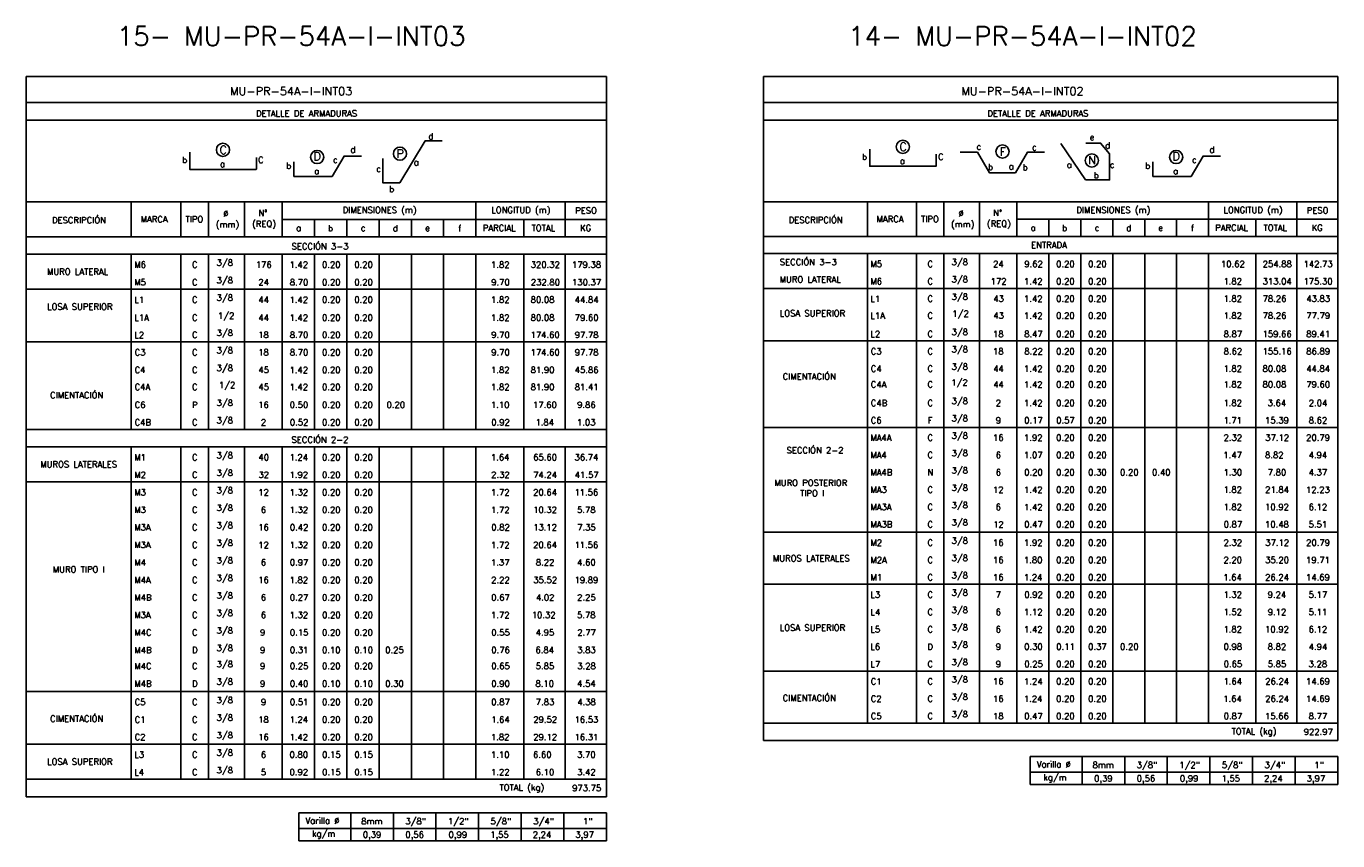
# Model space of a CAD drawing. Header units: metres. Extents: x -344 to 326, y 129 to 266.
# Tile 7 of 16: x -174 to -117, y 151 to 186. Entities that reach past the tile are written whole.
import ezdxf
from ezdxf.enums import TextEntityAlignment as Align

# ---------------------------------------------------------------- set-up
doc = ezdxf.new("R2010")
doc.units = ezdxf.units.M
for name, color, linetype in [('XREF-SE-CUADROS DE DESPIECE - HUAURA_PQT4$0$21', 3, 'Continuous'), ('XREF-SE-CUADROS DE DESPIECE - HUAURA_PQT4$0$21C', 3, 'Continuous'), ('XREF-SE-CUADROS DE DESPIECE - HUAURA_PQT4$0$23', 2, 'Continuous'), ('XREF-SE-CUADROS DE DESPIECE - HUAURA_PQT4$0$S-ANNO-TEXT', 7, 'Continuous'), ('XREF-SE-CUADROS DE DESPIECE - HUAURA_PQT4$0$S-LNWK-0006', 1, 'Continuous')]:
    doc.layers.add(name, color=color, linetype=linetype)
doc.styles.add('XREF-SE-CUADROS DE DESPIECE - HUAURA_PQT4$0$ROMANS-SP', font='romans.shx', dxfattribs={"width": 0.7})
doc.styles.add('XREF-SE-CUADROS DE DESPIECE - HUAURA_PQT4$0$TEGEPSA 100', font='romans.shx')

# ---------------------------------------------------------------- blocks, each defined once
blk = doc.blocks.new('XREF-SE-CUADROS DE DESPIECE - HUAURA_PQT4')
at = {"color": 3}
for p, q in [((-86.158, 72.91), (-86.158, 71.379)), ((-83.992, 72.91), (-83.992, 71.379)), ((-82.78, 72.91), (-82.78, 71.379)), ((-81.21, 72.91), (-81.21, 71.379)), ((-79.56, 72.91), (-79.56, 71.379)), ((-71.093, 72.91), (-71.093, 71.379)), ((-67.198, 72.91), (-67.198, 71.379)), ((-53.983, 72.91), (-53.983, 71.394)), ((-51.839, 72.91), (-51.839, 71.394)), ((-50.639, 72.91), (-50.639, 71.394)), ((-49.085, 72.91), (-49.085, 71.394)), ((-47.452, 72.91), (-47.452, 71.394)), ((-39.071, 72.91), (-39.071, 71.394)), ((-35.216, 72.91), (-35.216, 71.394)), ((-79.56, 72.14), (-65.389, 72.14)), ((-78.149, 72.14), (-78.149, 71.379)), ((-76.738, 72.14), (-76.738, 71.379)), ((-75.327, 72.14), (-75.327, 71.379)), ((-73.915, 72.14), (-73.915, 71.379)), ((-72.504, 72.14), (-72.504, 71.379)), ((-69.006, 72.14), (-69.006, 71.379)), ((-47.452, 72.148), (-33.426, 72.148)), ((-46.055, 72.148), (-46.055, 71.394)), ((-44.658, 72.148), (-44.658, 71.394)), ((-43.262, 72.148), (-43.262, 71.394)), ((-41.865, 72.148), (-41.865, 71.394)), ((-40.468, 72.148), (-40.468, 71.394)), ((-37.006, 72.148), (-37.006, 71.394)), ((-90.749, 71.379), (-65.389, 71.379)), ((-58.527, 71.394), (-33.426, 71.394)), ((-90.749, 70.617), (-65.389, 70.617)), ((-86.158, 70.617), (-86.158, 62.958)), ((-83.992, 70.617), (-83.992, 62.958)), ((-82.78, 70.617), (-82.78, 62.958)), ((-81.21, 70.617), (-81.21, 62.958)), ((-79.56, 70.617), (-79.56, 62.958)), ((-78.149, 70.617), (-78.149, 62.958)), ((-76.738, 70.617), (-76.738, 62.958)), ((-75.327, 70.617), (-75.327, 62.958)), ((-73.915, 70.617), (-73.915, 62.958)), ((-72.504, 70.617), (-72.504, 62.958)), ((-71.093, 70.617), (-71.093, 62.958)), ((-69.006, 70.617), (-69.006, 66.017)), ((-67.198, 70.617), (-67.198, 62.958)), ((-58.527, 70.64), (-33.426, 70.64)), ((-53.983, 70.64), (-53.983, 50.116)), ((-51.839, 70.64), (-51.839, 50.116)), ((-50.639, 70.64), (-50.639, 50.116)), ((-49.085, 70.64), (-49.085, 50.116)), ((-47.452, 70.64), (-47.452, 50.116)), ((-46.055, 70.64), (-46.055, 50.116)), ((-44.658, 70.64), (-44.658, 50.116)), ((-43.262, 70.64), (-43.262, 50.116)), ((-41.865, 70.64), (-41.865, 50.116)), ((-40.468, 70.64), (-40.468, 50.116)), ((-39.071, 70.64), (-39.071, 50.116)), ((-37.006, 70.64), (-37.006, 50.116)), ((-35.216, 70.64), (-35.216, 50.116)), ((-90.749, 69.084), (-65.389, 69.084)), ((-58.527, 69.123), (-33.426, 69.123)), ((-90.749, 66.783), (-65.389, 66.783)), ((-58.527, 66.823), (-33.426, 66.823)), ((-69.006, 66.017), (-69.006, 62.958)), ((-90.749, 62.958), (-65.389, 62.958)), ((-58.527, 63.047), (-33.426, 63.047)), ((-90.749, 62.196), (-65.389, 62.196)), ((-86.158, 62.196), (-86.158, 47.663)), ((-83.992, 62.196), (-83.992, 47.663)), ((-82.78, 62.196), (-82.78, 47.663)), ((-81.21, 62.196), (-81.21, 47.663)), ((-79.56, 62.196), (-79.56, 47.663)), ((-78.149, 62.196), (-78.149, 47.663)), ((-76.738, 62.196), (-76.738, 47.663)), ((-75.327, 62.196), (-75.327, 47.663)), ((-73.915, 62.196), (-73.915, 47.663)), ((-72.504, 62.196), (-72.504, 47.663)), ((-71.093, 62.196), (-71.093, 47.663)), ((-69.006, 62.196), (-69.006, 47.663)), ((-67.198, 62.196), (-67.198, 47.663)), ((-90.749, 60.664), (-65.389, 60.664)), ((-58.527, 58.458), (-33.426, 58.458)), ((-58.527, 56.183), (-33.426, 56.183)), ((-58.527, 52.391), (-33.426, 52.391)), ((-90.749, 51.494), (-86.158, 51.494)), ((-86.158, 51.494), (-65.389, 51.494)), ((-58.527, 50.116), (-33.426, 50.116)), ((-90.749, 49.196), (-65.389, 49.196)), ((-90.749, 47.663), (-65.389, 47.663))]:
    blk.add_line(p, q, dxfattribs=at)
at = {"layer": 'XREF-SE-CUADROS DE DESPIECE - HUAURA_PQT4$0$21'}
for p, q in [((-44.602, 48.66), (-44.602, 47.432)), ((-42.739, 48.66), (-42.739, 47.432)), ((-40.876, 48.66), (-40.876, 47.432)), ((-39.014, 48.66), (-39.014, 47.432)), ((-37.151, 48.66), (-37.151, 47.432)), ((-35.288, 48.66), (-35.288, 47.432)), ((-46.867, 47.972), (-33.426, 47.972)), ((-76.565, 46.199), (-76.565, 44.971)), ((-74.703, 46.199), (-74.703, 44.971)), ((-72.84, 46.199), (-72.84, 44.971)), ((-70.977, 46.199), (-70.977, 44.971)), ((-69.115, 46.199), (-69.115, 44.971)), ((-67.252, 46.199), (-67.252, 44.971)), ((-78.83, 45.511), (-65.389, 45.511))]:
    blk.add_line(p, q, dxfattribs=at)
at = {"layer": 'XREF-SE-CUADROS DE DESPIECE - HUAURA_PQT4$0$21C'}
for centre in [(-82.149, 75.177), (-78.035, 74.865), (-74.413, 75.012), (-52.432, 75.313), (-48.08, 75.103), (-40.491, 74.865), (-44.172, 74.716)]:
    blk.add_circle(centre, 0.288, dxfattribs=at)
at = {"layer": 'XREF-SE-CUADROS DE DESPIECE - HUAURA_PQT4$0$23'}
for p, q in [((-90.749, 78.38), (-90.749, 46.889)), ((-65.389, 78.38), (-65.389, 46.889)), ((-58.527, 78.38), (-58.527, 49.35)), ((-33.426, 78.38), (-33.426, 49.35)), ((-90.749, 72.91), (-65.389, 72.91)), ((-58.527, 72.91), (-33.426, 72.91)), ((-58.527, 49.35), (-33.426, 49.35)), ((-46.867, 48.66), (-46.867, 47.432)), ((-46.867, 48.66), (-33.426, 48.66)), ((-46.867, 48.66), (-46.867, 47.432)), ((-33.426, 48.66), (-33.426, 47.432)), ((-46.867, 47.432), (-33.426, 47.432)), ((-90.749, 46.889), (-65.389, 46.889)), ((-78.83, 46.199), (-78.83, 44.971)), ((-78.83, 46.199), (-65.389, 46.199)), ((-78.83, 46.199), (-78.83, 44.971)), ((-65.389, 46.199), (-65.389, 44.971)), ((-78.83, 44.971), (-65.389, 44.971))]:
    blk.add_line(p, q, dxfattribs=at)
for points in [[(-65.389, 78.38), (-90.749, 78.38)], [(-33.426, 78.38), (-58.527, 78.38)], [(-65.389, 77.244), (-90.749, 77.244)], [(-33.426, 77.244), (-58.527, 77.244)], [(-65.389, 76.474), (-90.749, 76.474)], [(-33.426, 76.474), (-58.527, 76.474)]]:
    blk.add_lwpolyline(points, dxfattribs=at)
at = {"layer": 'XREF-SE-CUADROS DE DESPIECE - HUAURA_PQT4$0$S-LNWK-0006', "flags": 128}
for points in [[(-72.564, 75.568), (-73.317, 75.568), (-74.422, 73.731), (-75.159, 73.731), (-75.159, 74.798)], [(-76.1, 74.908), (-76.853, 74.908), (-77.377, 74.013), (-79.046, 74.013)], [(-79.046, 74.013), (-79.046, 74.661)], [(-49.929, 75.074), (-49.176, 75.074), (-48.652, 74.179), (-48.083, 74.179), (-48.083, 74.179)], [(-46.238, 75.074), (-46.991, 75.074), (-47.515, 74.179), (-48.083, 74.179), (-48.083, 74.179)], [(-38.556, 74.908), (-39.31, 74.908), (-39.833, 74.013), (-41.503, 74.013)], [(-41.503, 74.013), (-41.503, 74.661)]]:
    blk.add_lwpolyline(points, dxfattribs=at)
at = {"layer": 'XREF-SE-CUADROS DE DESPIECE - HUAURA_PQT4$0$S-LNWK-0006'}
for points in [[(-50.974, 74.985), (-50.974, 74.475, -0.414214), (-50.987, 74.461), (-53.883, 74.461), (-53.883, 75.212)], [(-80.691, 74.848), (-80.691, 74.338, -0.414214), (-80.704, 74.325), (-83.6, 74.325), (-83.6, 75.076)]]:
    blk.add_lwpolyline(points, format="xyb", dxfattribs=at)
blk.add_lwpolyline([(-45.523, 75.455), (-44.444, 73.861), (-43.4, 73.861), (-43.4, 74.999), (-43.791, 75.478), (-44.442, 75.478)], dxfattribs=at)
at = {"style": 'XREF-SE-CUADROS DE DESPIECE - HUAURA_PQT4$0$TEGEPSA 100'}
for s, p in [('DESCRIPCIÓN', (-89.623, 71.971)), ('MARCA', (-85.746, 72.01)), ('TIPO', (-83.785, 72.01)), ('Ø', (-82.136, 72.259)), ('N°', (-80.601, 72.282)), ('DIMENSIONES (m)', (-76.916, 72.413)), ('LONGITUD (m)', (-70.422, 72.413)), ('PESO', (-66.753, 72.391)), ('DESCRIPCIÓN', (-57.425, 71.978)), ('MARCA', (-53.582, 72.018)), ('TIPO', (-51.638, 72.018)), ('Ø', (-50.003, 72.267)), ('N°', (-48.485, 72.29)), ('DIMENSIONES (m)', (-44.851, 72.417)), ('LONGITUD (m)', (-38.421, 72.417)), ('PESO', (-34.781, 72.395)), ('(mm)', (-82.463, 71.785)), ('(REQ)', (-80.876, 71.808)), ('a', (-78.95, 71.626)), ('b', (-77.561, 71.617)), ('c', (-76.125, 71.626)), ('d', (-74.727, 71.617)), ('e', (-73.315, 71.626)), ('f', (-71.87, 71.615)), ('PARCIAL', (-70.794, 71.625)), ('TOTAL', (-68.662, 71.625)), ('KG', (-66.541, 71.625)), ('(mm)', (-50.33, 71.792)), ('(REQ)', (-48.76, 71.815)), ('a', (-46.849, 71.638)), ('b', (-45.475, 71.628)), ('c', (-44.052, 71.638)), ('d', (-42.669, 71.629)), ('e', (-41.272, 71.638)), ('f', (-39.841, 71.626)), ('PARCIAL', (-38.783, 71.637)), ('TOTAL', (-36.671, 71.637)), ('KG', (-34.568, 71.637)), ('ENTRADA', (-46.828, 70.883)), ('MURO LATERAL', (-89.84, 69.716)), ('M6', (-86.025, 70.023)), ('C', (-83.504, 70.023)), (' 3/8', (-82.613, 70.11)), ('176', (-80.714, 70.021)), ('1.42', (-79.238, 70.021)), ('0.20', (-77.82, 70.023)), ('0.20', (-76.409, 70.023)), ('1.82', (-70.433, 70.023)), ('320.32', (-68.699, 70.023)), ('179.38', (-66.897, 70.023)), ('SECCIÓN 3-3', (-57.811, 70.136)), ('M5', (-53.852, 70.053)), ('C', (-51.357, 70.052)), (' 3/8', (-50.49, 70.137)), ('24', (-48.49, 70.05)), ('9.62', (-47.127, 70.053)), ('0.20', (-45.734, 70.053)), ('0.20', (-44.337, 70.053)), ('10.62', (-38.53, 70.053)), ('254.88', (-36.707, 70.053)), ('142.73', (-34.919, 70.053)), ('M5', (-86.025, 69.257)), ('C', (-83.504, 69.257)), (' 3/8', (-82.613, 69.344)), ('24', (-80.603, 69.257)), ('8.70', (-79.23, 69.257)), ('0.20', (-77.82, 69.257)), ('0.20', (-76.409, 69.257)), ('9.70', (-70.425, 69.257)), ('232.80', (-68.694, 69.257)), ('130.37', (-66.893, 69.257)), ('MURO LATERAL', (-57.819, 69.378)), ('M6', (-53.852, 69.295)), ('C', (-51.357, 69.294)), (' 3/8', (-50.49, 69.379)), ('172', (-48.598, 69.292)), ('1.42', (-47.137, 69.293)), ('0.20', (-45.734, 69.295)), ('0.20', (-44.337, 69.295)), ('1.82', (-38.422, 69.295)), ('313.04', (-36.708, 69.295)), ('175.30', (-34.924, 69.295)), (' 3/8', (-82.613, 68.578)), ('L1', (-53.852, 68.532)), ('C', (-51.357, 68.536)), (' 3/8', (-50.49, 68.621)), ('43', (-48.484, 68.536)), ('1.42', (-47.137, 68.534)), ('0.20', (-45.734, 68.536)), ('0.20', (-44.337, 68.536)), ('1.82', (-38.422, 68.536)), ('78.26', (-36.71, 68.536)), ('43.83', (-34.802, 68.536)), ('LOSA SUPERIOR', (-89.836, 68.184)), ('L1', (-86.025, 68.487)), ('C', (-83.504, 68.491)), ('44', (-80.6, 68.491)), ('1.42', (-79.238, 68.489)), ('0.20', (-77.82, 68.491)), ('0.20', (-76.409, 68.491)), ('1.82', (-70.433, 68.491)), ('80.08', (-68.701, 68.491)), ('44.84', (-66.774, 68.491)), ('L1A', (-86.025, 67.704)), ('C', (-83.504, 67.708)), ('1/2', (-82.37, 67.795)), ('44', (-80.6, 67.708)), ('1.42', (-79.238, 67.706)), ('0.20', (-77.82, 67.708)), ('0.20', (-76.409, 67.708)), ('1.82', (-70.433, 67.708)), ('80.08', (-68.701, 67.708)), ('79.60', (-66.774, 67.708)), ('LOSA SUPERIOR', (-57.815, 67.9)), ('L1A', (-53.852, 67.796)), ('C', (-51.357, 67.799)), ('1/2', (-50.269, 67.884)), ('43', (-48.484, 67.799)), ('1.42', (-47.137, 67.797)), ('0.20', (-45.734, 67.799)), ('0.20', (-44.337, 67.799)), ('1.82', (-38.422, 67.799)), ('78.26', (-36.71, 67.799)), ('77.79', (-34.802, 67.799)), ('L2', (-86.025, 66.952)), ('C', (-83.504, 66.955)), (' 3/8', (-82.613, 67.043)), ('18', (-80.61, 66.956)), ('8.70', (-79.23, 66.956)), ('0.20', (-77.82, 66.956)), ('0.20', (-76.409, 66.956)), ('9.70', (-70.425, 66.956)), ('174.60', (-68.704, 66.956)), ('97.78', (-66.776, 66.956)), ('L2', (-53.852, 66.99)), ('C', (-51.357, 66.994)), (' 3/8', (-50.49, 67.079)), ('18', (-48.493, 66.994)), ('8.47', (-47.129, 66.994)), ('0.20', (-45.734, 66.994)), ('0.20', (-44.337, 66.994)), ('8.87', (-38.414, 66.994)), ('159.66', (-36.713, 66.994)), ('89.41', (-34.803, 66.994)), (' 3/8', (-82.613, 66.276)), ('C3', (-53.836, 66.236)), ('C', (-51.357, 66.235)), (' 3/8', (-50.49, 66.32)), ('18', (-48.493, 66.236)), ('8.22', (-47.127, 66.236)), ('0.20', (-45.734, 66.236)), ('0.20', (-44.337, 66.236)), ('8.62', (-38.412, 66.236)), ('155.16', (-36.713, 66.236)), ('86.89', (-34.803, 66.236)), ('C3', (-86.01, 66.19)), ('C', (-83.504, 66.189)), ('18', (-80.61, 66.19)), ('8.70', (-79.23, 66.19)), ('0.20', (-77.82, 66.19)), ('0.20', (-76.409, 66.19)), ('9.70', (-70.425, 66.19)), ('174.60', (-68.704, 66.19)), ('97.78', (-66.776, 66.19)), ('C4', (-86.01, 65.423)), ('C', (-83.504, 65.423)), (' 3/8', (-82.613, 65.51)), ('45', (-80.6, 65.424)), ('1.42', (-79.238, 65.422)), ('0.20', (-77.82, 65.424)), ('0.20', (-76.409, 65.424)), ('1.82', (-70.433, 65.424)), ('81.90', (-68.701, 65.424)), ('45.86', (-66.774, 65.424)), ('CIMENTACIÓN', (-57.687, 65.133)), ('C4', (-53.836, 65.477)), ('C', (-51.357, 65.477)), (' 3/8', (-50.49, 65.562)), ('44', (-48.484, 65.478)), ('1.42', (-47.137, 65.475)), ('0.20', (-45.734, 65.478)), ('0.20', (-44.337, 65.478)), ('1.82', (-38.422, 65.478)), ('80.08', (-36.713, 65.478)), ('44.84', (-34.803, 65.478)), ('C4A', (-86.01, 64.679)), ('C', (-83.504, 64.679)), ('1/2', (-82.327, 64.766)), ('45', (-80.6, 64.679)), ('1.42', (-79.238, 64.677)), ('0.20', (-77.82, 64.679)), ('0.20', (-76.409, 64.679)), ('1.82', (-70.433, 64.679)), ('81.90', (-68.701, 64.679)), ('81.41', (-66.774, 64.679)), ('C4A', (-53.836, 64.787)), ('C', (-51.357, 64.787)), ('1/2', (-50.314, 64.872)), ('44', (-48.484, 64.788)), ('1.42', (-47.137, 64.786)), ('0.20', (-45.734, 64.788)), ('0.20', (-44.337, 64.788)), ('1.82', (-38.422, 64.788)), ('80.08', (-36.713, 64.788)), ('79.60', (-34.803, 64.788)), ('CIMENTACIÓN', (-89.707, 64.317)), (' 3/8', (-82.613, 63.984)), ('C4B', (-53.836, 63.976)), ('C', (-51.357, 63.976)), (' 3/8', (-50.49, 64.061)), ('2', (-48.375, 63.974)), ('1.42', (-47.137, 63.975)), ('0.20', (-45.734, 63.977)), ('0.20', (-44.337, 63.977)), ('1.82', (-38.422, 63.977)), ('3.64', (-36.49, 63.977)), ('2.04', (-34.694, 63.977)), ('C6', (-86.01, 63.897)), ('P', (-83.504, 63.894)), ('16', (-80.61, 63.897)), ('0.50', (-79.232, 63.897)), ('0.20', (-77.82, 63.897)), ('0.20', (-76.409, 63.897)), ('0.20', (-74.998, 63.897)), ('1.10', (-70.437, 63.897)), ('17.60', (-68.598, 63.897)), ('9.86', (-66.671, 63.897)), ('C4B', (-86.01, 63.13)), ('C', (-83.504, 63.13)), (' 3/8', (-82.613, 63.217)), ('2', (-80.493, 63.127)), ('0.52', (-79.227, 63.131)), ('0.20', (-77.82, 63.131)), ('0.20', (-76.409, 63.131)), ('0.92', (-70.422, 63.131)), ('1.84', (-68.491, 63.131)), ('1.03', (-66.676, 63.131)), ('C6', (-53.836, 63.218)), ('F', (-51.345, 63.216)), (' 3/8', (-50.49, 63.303)), ('9', (-48.374, 63.218)), ('0.17', (-47.128, 63.218)), ('0.57', (-45.731, 63.218)), ('0.20', (-44.337, 63.218)), ('1.71', (-38.422, 63.216)), ('15.39', (-36.603, 63.218)), ('8.62', (-34.695, 63.218)), ('MA4A', (-53.852, 62.457)), ('C', (-51.357, 62.459)), (' 3/8', (-50.49, 62.544)), ('16', (-48.494, 62.46)), ('1.92', (-47.137, 62.46)), ('0.20', (-45.734, 62.46)), ('0.20', (-44.337, 62.46)), ('2.32', (-38.416, 62.46)), ('37.12', (-36.595, 62.46)), ('20.79', (-34.807, 62.46)), (' 3/8', (-82.613, 61.689)), ('SECCIÓN 2-2', (-57.517, 61.911)), ('MA4', (-53.852, 61.699)), ('C', (-51.357, 61.701)), (' 3/8', (-50.49, 61.786)), ('6', (-48.376, 61.702)), ('1.07', (-47.139, 61.702)), ('0.20', (-45.734, 61.702)), ('0.20', (-44.337, 61.702)), ('1.47', (-38.424, 61.7)), ('8.82', (-36.605, 61.702)), ('4.94', (-34.698, 61.702)), ('MUROS LATERALES', (-90.134, 61.295)), ('M1', (-86.025, 61.6)), ('C', (-83.504, 61.602)), ('40', (-80.598, 61.603)), ('1.24', (-79.243, 61.601)), ('0.20', (-77.82, 61.603)), ('0.20', (-76.409, 61.603)), ('1.64', (-70.439, 61.603)), ('65.60', (-68.591, 61.603)), ('36.74', (-66.783, 61.603)), ('M2', (-86.025, 60.834)), ('C', (-83.504, 60.836)), (' 3/8', (-82.613, 60.923)), ('32', (-80.599, 60.837)), ('1.92', (-79.238, 60.837)), ('0.20', (-77.82, 60.837)), ('0.20', (-76.409, 60.837)), ('2.32', (-70.427, 60.837)), ('74.24', (-68.591, 60.835)), ('41.57', (-66.773, 60.837)), ('MA4B', (-53.852, 60.941)), ('N', (-51.357, 60.943)), (' 3/8', (-50.49, 61.028)), ('6', (-48.376, 60.943)), ('0.20', (-47.128, 60.943)), ('0.20', (-45.734, 60.943)), ('0.30', (-44.335, 60.943)), ('0.20', (-42.94, 60.943)), ('0.40', (-41.544, 60.943)), ('1.30', (-38.417, 60.943)), ('7.80', (-36.487, 60.943)), ('4.37', (-34.7, 60.943)), ('M3', (-86.025, 60.07)), ('C', (-83.504, 60.07)), (' 3/8', (-82.613, 60.157)), ('12', (-80.607, 60.067)), ('1.32', (-79.238, 60.07)), ('0.20', (-77.82, 60.07)), ('0.20', (-76.409, 60.07)), ('1.72', (-70.433, 60.068)), ('20.64', (-68.593, 60.07)), ('11.56', (-66.788, 60.07)), ('MURO POSTERIOR', (-58.046, 60.485)), ('TIPO I', (-56.926, 60.032)), ('MA3', (-53.852, 60.185)), ('C', (-51.357, 60.184)), (' 3/8', (-50.49, 60.269)), ('12', (-48.496, 60.182)), ('1.42', (-47.137, 60.183)), ('0.20', (-45.734, 60.185)), ('0.20', (-44.337, 60.185)), ('1.82', (-38.422, 60.185)), ('21.84', (-36.599, 60.185)), ('12.23', (-34.814, 60.183)), (' 3/8', (-82.613, 59.391)), ('MA3A', (-53.852, 59.427)), ('C', (-51.357, 59.426)), (' 3/8', (-50.49, 59.511)), ('6', (-48.379, 59.427)), ('1.42', (-47.137, 59.425)), ('0.20', (-45.734, 59.427)), ('0.20', (-44.337, 59.427)), ('1.82', (-38.422, 59.427)), ('10.92', (-36.602, 59.427)), ('6.12', (-34.697, 59.427)), ('M3', (-86.025, 59.304)), ('C', (-83.504, 59.304)), ('6', (-80.495, 59.304)), ('1.32', (-79.238, 59.304)), ('0.20', (-77.82, 59.304)), ('0.20', (-76.409, 59.304)), ('1.72', (-70.433, 59.302)), ('10.32', (-68.593, 59.304)), ('5.78', (-66.672, 59.304)), (' 3/8', (-50.49, 58.753)), ('M3A', (-86.025, 58.538)), ('C', (-83.504, 58.538)), (' 3/8', (-82.613, 58.625)), ('16', (-80.61, 58.538)), ('0.42', (-79.227, 58.538)), ('0.20', (-77.82, 58.538)), ('0.20', (-76.409, 58.538)), ('0.82', (-70.422, 58.538)), ('13.12', (-68.593, 58.538)), ('7.35', (-66.668, 58.538)), ('MA3B', (-53.852, 58.668)), ('C', (-51.357, 58.668)), ('12', (-48.49, 58.664)), ('0.47', (-47.128, 58.668)), ('0.20', (-45.734, 58.668)), ('0.20', (-44.337, 58.668)), ('0.87', (-38.413, 58.668)), ('10.48', (-36.605, 58.668)), ('5.51', (-34.698, 58.668)), ('M3A', (-86.025, 57.772)), ('C', (-83.504, 57.771)), (' 3/8', (-82.613, 57.859)), ('12', (-80.607, 57.768)), ('1.32', (-79.238, 57.772)), ('0.20', (-77.82, 57.772)), ('0.20', (-76.409, 57.772)), ('1.72', (-70.433, 57.77)), ('20.64', (-68.593, 57.772)), ('11.56', (-66.788, 57.772)), ('M2', (-53.852, 57.868)), ('C', (-51.357, 57.87)), (' 3/8', (-50.49, 57.955)), ('16', (-48.494, 57.87)), ('1.92', (-47.137, 57.87)), ('0.20', (-45.734, 57.87)), ('0.20', (-44.337, 57.87)), ('2.32', (-38.416, 57.87)), ('37.12', (-36.595, 57.87)), ('20.79', (-34.807, 57.87)), (' 3/8', (-82.613, 57.093)), ('MUROS LATERALES', (-58.113, 57.186)), ('M2A', (-53.852, 57.109)), ('C', (-51.357, 57.111)), (' 3/8', (-50.49, 57.197)), ('16', (-48.494, 57.112)), ('1.80', (-47.141, 57.112)), ('0.20', (-45.734, 57.112)), ('0.20', (-44.337, 57.112)), ('2.20', (-38.42, 57.112)), ('35.20', (-36.599, 57.112)), ('19.71', (-34.812, 57.112)), ('MURO TIPO I', (-89.586, 56.699)), ('M4', (-86.025, 57.003)), ('C', (-83.504, 57.005)), ('6', (-80.495, 57.006)), ('0.97', (-79.229, 57.006)), ('0.20', (-77.82, 57.006)), ('0.20', (-76.409, 57.006)), ('1.37', (-70.435, 57.006)), ('8.22', (-68.476, 57.006)), ('4.60', (-66.668, 57.006)), ('M4A', (-86.025, 56.237)), ('C', (-83.504, 56.239)), (' 3/8', (-82.613, 56.326)), ('16', (-80.61, 56.24)), ('1.82', (-79.238, 56.24)), ('0.20', (-77.82, 56.24)), ('0.20', (-76.409, 56.24)), ('2.22', (-70.427, 56.238)), ('35.52', (-68.586, 56.24)), ('19.89', (-66.786, 56.24)), ('M1', (-53.852, 56.351)), ('C', (-51.357, 56.353)), (' 3/8', (-50.49, 56.438)), ('16', (-48.494, 56.354)), ('1.24', (-47.143, 56.352)), ('0.20', (-45.734, 56.354)), ('0.20', (-44.337, 56.354)), ('1.64', (-38.428, 56.354)), ('26.24', (-36.601, 56.354)), ('14.69', (-34.813, 56.354)), ('M4B', (-86.025, 55.471)), ('C', (-83.504, 55.473)), (' 3/8', (-82.613, 55.56)), ('6', (-80.495, 55.474)), ('0.27', (-79.229, 55.474)), ('0.20', (-77.82, 55.474)), ('0.20', (-76.409, 55.474)), ('0.67', (-70.424, 55.474)), ('4.02', (-68.472, 55.474)), ('2.25', (-66.67, 55.474)), ('L3', (-53.852, 55.595)), ('C', (-51.357, 55.595)), (' 3/8', (-50.49, 55.68)), ('7', (-48.377, 55.593)), ('0.92', (-47.126, 55.595)), ('0.20', (-45.734, 55.595)), ('0.20', (-44.337, 55.595)), ('1.32', (-38.422, 55.595)), ('9.24', (-36.49, 55.595)), ('5.17', (-34.698, 55.595)), (' 3/8', (-82.613, 54.794)), ('L4', (-53.852, 54.834)), ('C', (-51.357, 54.836)), (' 3/8', (-50.49, 54.922)), ('6', (-48.379, 54.837)), ('1.12', (-47.137, 54.835)), ('0.20', (-45.734, 54.837)), ('0.20', (-44.337, 54.837)), ('1.52', (-38.422, 54.837)), ('9.12', (-36.485, 54.837)), ('5.11', (-34.697, 54.837)), ('M3A', (-86.025, 54.707)), ('C', (-83.504, 54.707)), ('6', (-80.495, 54.707)), ('1.32', (-79.238, 54.707)), ('0.20', (-77.815, 54.707)), ('0.20', (-76.404, 54.707)), ('1.72', (-70.433, 54.707)), ('10.32', (-68.653, 54.707)), ('5.78', (-66.675, 54.707)), ('M4C', (-86.025, 53.941)), ('C', (-83.504, 53.941)), (' 3/8', (-82.613, 54.028)), ('9', (-80.532, 53.941)), ('0.15', (-79.226, 53.941)), ('0.20', (-77.82, 53.941)), ('0.20', (-76.409, 53.941)), ('0.55', (-70.422, 53.941)), ('4.95', (-68.48, 53.941)), ('2.77', (-66.663, 53.941)), ('LOSA SUPERIOR', (-57.815, 54.152)), ('L5', (-53.852, 54.079)), ('C', (-51.357, 54.078)), (' 3/8', (-50.49, 54.163)), ('6', (-48.379, 54.079)), ('1.42', (-47.137, 54.077)), ('0.20', (-45.734, 54.079)), ('0.20', (-44.337, 54.079)), ('1.82', (-38.422, 54.079)), ('10.92', (-36.602, 54.079)), ('6.12', (-34.697, 54.079)), ('M4B', (-86.025, 53.172)), ('D', (-83.504, 53.175)), (' 3/8', (-82.613, 53.262)), ('9', (-80.532, 53.175)), ('0.31', (-79.227, 53.175)), ('0.10', (-77.82, 53.175)), ('0.10', (-76.405, 53.175)), ('0.25', (-75.058, 53.175)), ('0.76', (-70.422, 53.175)), ('6.84', (-68.491, 53.175)), ('3.83', (-66.668, 53.175)), ('L6', (-53.852, 53.32)), ('D', (-51.36, 53.318)), (' 3/8', (-50.49, 53.405)), ('9', (-48.374, 53.32)), ('0.30', (-47.131, 53.32)), ('0.11', (-45.731, 53.32)), ('0.37', (-44.335, 53.32)), ('0.20', (-42.94, 53.32)), ('0.98', (-38.417, 53.32)), ('8.82', (-36.488, 53.32)), ('4.94', (-34.697, 53.318)), ('M4C', (-86.025, 52.473)), ('C', (-83.504, 52.473)), (' 3/8', (-82.613, 52.56)), ('9', (-80.532, 52.474)), ('0.25', (-79.226, 52.474)), ('0.20', (-77.82, 52.474)), ('0.20', (-76.409, 52.474)), ('0.65', (-70.422, 52.474)), ('5.85', (-68.48, 52.474)), ('3.28', (-66.663, 52.474)), ('L7', (-53.852, 52.559)), ('C', (-51.357, 52.561)), (' 3/8', (-50.49, 52.647)), ('9', (-48.374, 52.562)), ('0.25', (-47.126, 52.562)), ('0.20', (-45.734, 52.562)), ('0.20', (-44.337, 52.562)), ('0.65', (-38.411, 52.562)), ('5.85', (-36.486, 52.562)), ('3.28', (-34.7, 52.562)), (' 3/8', (-50.49, 51.888)), ('M4B', (-86.025, 51.705)), ('D', (-83.504, 51.707)), (' 3/8', (-82.613, 51.794)), ('9', (-80.532, 51.707)), ('0.40', (-79.227, 51.707)), ('0.10', (-77.82, 51.707)), ('0.10', (-76.405, 51.707)), ('0.30', (-75.058, 51.707)), ('0.90', (-70.422, 51.707)), ('8.10', (-68.491, 51.707)), ('4.54', (-66.668, 51.707)), ('C1', (-53.836, 51.803)), ('C', (-51.357, 51.803)), ('16', (-48.494, 51.804)), ('1.24', (-47.137, 51.802)), ('0.20', (-45.734, 51.804)), ('0.20', (-44.337, 51.804)), ('1.64', (-38.422, 51.804)), ('26.24', (-36.596, 51.804)), ('14.69', (-34.812, 51.804)), ('C5', (-86.01, 50.901)), ('C', (-83.504, 50.9)), (' 3/8', (-82.613, 50.987)), ('9', (-80.49, 50.901)), ('0.51', (-79.227, 50.901)), ('0.20', (-77.82, 50.901)), ('0.20', (-76.409, 50.901)), ('0.87', (-70.423, 50.901)), ('7.83', (-68.477, 50.901)), ('4.38', (-66.665, 50.901)), ('CIMENTACIÓN', (-57.687, 51.08)), ('C2', (-53.836, 51.045)), ('C', (-51.357, 51.045)), (' 3/8', (-50.49, 51.13)), ('16', (-48.493, 51.045)), ('1.24', (-47.143, 51.043)), ('0.20', (-45.734, 51.045)), ('0.20', (-44.337, 51.045)), ('1.64', (-38.428, 51.045)), ('26.24', (-36.596, 51.045)), ('14.69', (-34.811, 51.045)), ('CIMENTACIÓN', (-89.707, 50.171)), (' 3/8', (-82.613, 50.221)), ('C5', (-53.836, 50.287)), ('C', (-51.357, 50.286)), (' 3/8', (-50.49, 50.372)), ('18', (-48.493, 50.287)), ('0.47', (-47.128, 50.287)), ('0.20', (-45.734, 50.287)), ('0.20', (-44.337, 50.287)), ('0.87', (-38.413, 50.287)), ('15.66', (-36.605, 50.287)), ('8.77', (-34.697, 50.287)), ('C1', (-86.01, 50.134)), ('C', (-83.504, 50.134)), ('18', (-80.61, 50.135)), ('1.24', (-79.24, 50.135)), ('0.20', (-77.82, 50.135)), ('0.20', (-76.409, 50.135)), ('1.64', (-70.429, 50.135)), ('29.52', (-68.586, 50.135)), ('16.53', (-66.784, 50.135)), ('C2', (-86.01, 49.368)), ('C', (-83.504, 49.368)), (' 3/8', (-82.613, 49.455)), ('16', (-80.61, 49.368)), ('1.42', (-79.243, 49.366)), ('0.20', (-77.82, 49.368)), ('0.20', (-76.409, 49.368)), ('1.82', (-70.439, 49.368)), ('29.12', (-68.587, 49.368)), ('16.31', (-66.784, 49.368)), ('L3', (-86.025, 48.598)), ('C', (-83.504, 48.602)), (' 3/8', (-82.613, 48.689)), ('6', (-80.492, 48.602)), ('0.80', (-79.24, 48.6)), ('0.15', (-77.815, 48.602)), ('0.15', (-76.404, 48.602)), ('1.10', (-70.435, 48.6)), ('6.60', (-68.597, 48.602)), ('3.70', (-66.671, 48.602)), ('LOSA SUPERIOR', (-89.836, 48.295)), (' 3/8', (-82.613, 47.923)), ('L4', (-86.025, 47.832)), ('C', (-83.504, 47.836)), ('5', (-80.495, 47.836)), ('0.92', (-79.237, 47.836)), ('0.15', (-77.815, 47.836)), ('0.15', (-76.404, 47.836)), ('1.22', (-70.432, 47.836)), ('6.10', (-68.48, 47.836)), ('3.42', (-66.67, 47.836))]:
    blk.add_text(s, height=0.27, dxfattribs=at).set_placement(p)
at = {"layer": 'Defpoints', "style": 'XREF-SE-CUADROS DE DESPIECE - HUAURA_PQT4$0$ROMANS-SP'}
for s, p in [('15- MU-PR-54A-I-INT03', (-86.783, 79.735)), ('14- MU-PR-54A-I-INT02', (-54.82, 79.735))]:
    blk.add_text(s, height=0.83433, dxfattribs=at).set_placement(p)
at = {"layer": 'XREF-SE-CUADROS DE DESPIECE - HUAURA_PQT4$0$23', "style": 'XREF-SE-CUADROS DE DESPIECE - HUAURA_PQT4$0$TEGEPSA 100'}
for s, p in [('SECCIÓN 3-3', (-79.152, 70.824)), ('SECCIÓN 2-2', (-79.153, 62.369)), ('TOTAL (kg)', (-38.066, 49.623)), ('922.97', (-34.914, 49.598)), ('TOTAL (kg)', (-70.067, 47.167)), ('973.75', (-66.887, 47.142))]:
    blk.add_text(s, height=0.27, dxfattribs=at).set_placement(p)
at = {"layer": 'XREF-SE-CUADROS DE DESPIECE - HUAURA_PQT4$0$S-ANNO-TEXT', "color": 4, "style": 'XREF-SE-CUADROS DE DESPIECE - HUAURA_PQT4$0$TEGEPSA 100'}
for s, p in [('MU-PR-54A-I-INT03', (-81.84, 77.564)), ('MU-PR-54A-I-INT02', (-49.877, 77.564))]:
    blk.add_text(s, height=0.36233, dxfattribs=at).set_placement(p)
at = {"layer": 'XREF-SE-CUADROS DE DESPIECE - HUAURA_PQT4$0$S-ANNO-TEXT', "style": 'XREF-SE-CUADROS DE DESPIECE - HUAURA_PQT4$0$TEGEPSA 100'}
for s, height, p in [('DETALLE DE ARMADURAS', 0.27006, (-80.707, 76.635)), ('DETALLE DE ARMADURAS', 0.27006, (-48.743, 76.635)), ('Varilla %%C', 0.27, (-46.582, 48.177)), ('8mm', 0.27, (-44.142, 48.151)), ('3/8"', 0.27, (-42.214, 48.151)), ('1/2"', 0.27, (-40.351, 48.151)), ('5/8"', 0.27, (-38.489, 48.151)), ('3/4"', 0.27, (-36.626, 48.151)), ('1"', 0.27, (-34.447, 48.151)), ('kg/m', 0.27, (-46.296, 47.607)), ('0,39', 0.27, (-44.075, 47.562)), ('0,56', 0.27, (-42.213, 47.562)), ('0,99', 0.27, (-40.328, 47.562)), ('1,55', 0.27, (-38.51, 47.562)), ('2,24', 0.27, (-36.647, 47.562)), ('3,97', 0.27, (-34.785, 47.562)), ('Varilla %%C', 0.27, (-78.546, 45.716)), ('8mm', 0.27, (-76.106, 45.691)), ('3/8"', 0.27, (-74.178, 45.691)), ('1/2"', 0.27, (-72.315, 45.691)), ('5/8"', 0.27, (-70.452, 45.691)), ('3/4"', 0.27, (-68.59, 45.691)), ('1"', 0.27, (-66.411, 45.691)), ('kg/m', 0.27, (-78.259, 45.146)), ('0,39', 0.27, (-76.039, 45.101)), ('0,56', 0.27, (-74.176, 45.101)), ('0,99', 0.27, (-72.291, 45.101)), ('1,55', 0.27, (-70.473, 45.101)), ('2,24', 0.27, (-68.611, 45.101)), ('3,97', 0.27, (-66.748, 45.101))]:
    blk.add_text(s, height=height, dxfattribs=at).set_placement(p)
for s, p in [('d', (-72.956, 75.636)), ('c', (-49.007, 75.187)), ('c', (-46.583, 75.155)), ('b', (-83.715, 74.604)), ('C', (-80.369, 74.604)), ('c', (-77.132, 74.609)), ('b', (-53.999, 74.74)), ('C', (-50.652, 74.74)), ('b', (-48.493, 74.297)), ('b', (-46.98, 74.283)), ('c', (-39.589, 74.609)), ('c', (-75.242, 74.214)), ('b', (-74.666, 73.329))]:
    blk.add_text(s, height=0.27, dxfattribs=at).set_placement(p, align=Align.RIGHT)
for s, height, p in [('e', 0.27, (-44.164, 75.598)), ('C', 0.362, (-82.135, 74.995)), ('d', 0.27, (-76.47, 75.052)), ('P', 0.362, (-74.399, 74.83)), ('C', 0.362, (-52.418, 75.132)), ('F', 0.362, (-48.066, 74.921)), ('d', 0.27, (-43.48, 75.238)), ('d', 0.27, (-38.927, 75.052)), ('a', 0.27, (-82.171, 74.424)), ('b', 0.27, (-79.273, 74.35)), ('D', 0.362, (-78.033, 74.72)), ('a', 0.27, (-73.702, 74.501)), ('a', 0.27, (-52.454, 74.561)), ('a', 0.27, (-47.698, 74.321)), ('a', 0.27, (-45.161, 74.391)), ('N', 0.362, (-44.171, 74.546)), ('c', 0.27, (-43.284, 74.391)), ('b', 0.27, (-41.73, 74.35)), ('D', 0.362, (-40.49, 74.72)), ('a', 0.27, (-78.051, 74.115)), ('b', 0.27, (-43.981, 73.935)), ('a', 0.27, (-40.508, 74.115))]:
    blk.add_text(s, height=height, dxfattribs=at).set_placement(p, align=Align.CENTER)

msp = doc.modelspace()

# ---------------------------------------------------------------- block references
msp.add_blockref('XREF-SE-CUADROS DE DESPIECE - HUAURA_PQT4', (-83.359, 105.83))

doc.saveas('drawing.dxf')
